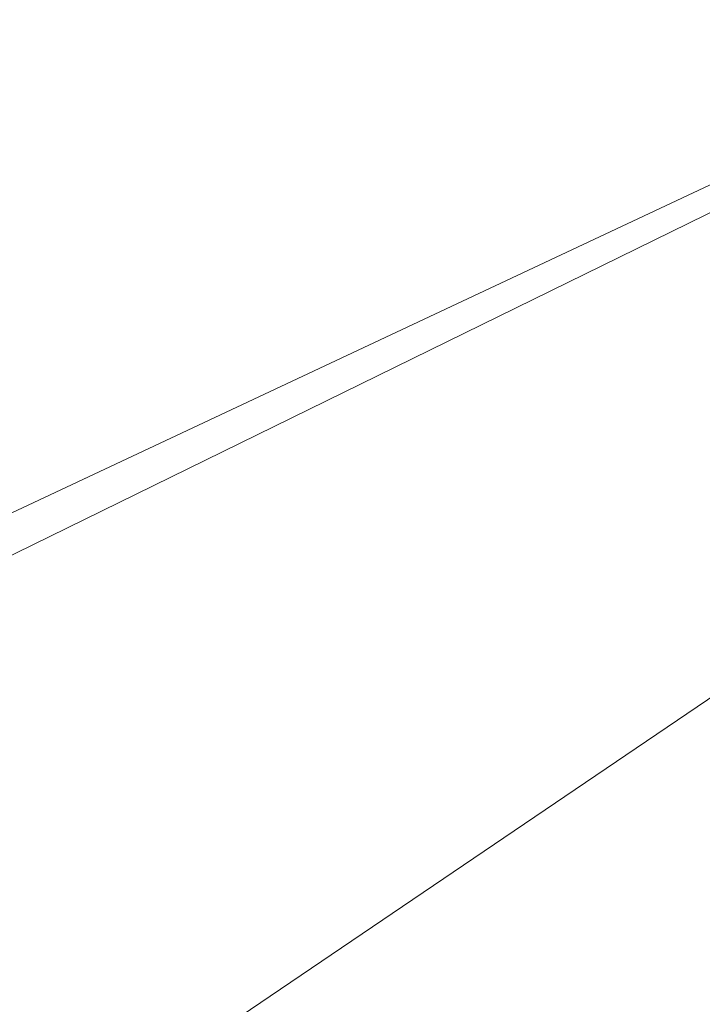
# Model space of a CAD drawing. Header units: metres. Extents: x 45249 to 48959, y 371564 to 373092.
# Tile 17 of 31: x 45375 to 45425, y 372101 to 372173. Entities that reach past the tile are written whole.
import ezdxf

# ---------------------------------------------------------------- set-up
doc = ezdxf.new("R2010")
doc.units = ezdxf.units.M
doc.header["$MEASUREMENT"] = 0
doc.layers.add('B-WE-KL-DATA_KPN', color=254, linetype='KL-TELECOM-ALGEMEEN-N', lineweight=15)
doc.layers.add('B-WE-KL-WATER-G', color=254, linetype='KL-WATER-N', lineweight=15)
doc.linetypes.add('KL-TELECOM-ALGEMEEN-N', pattern='A,7,-1,[101,NLCS.SHX,S=0.5,R=0,X=0,Y=0],-1', length=9)
doc.linetypes.add('KL-WATER-N', pattern='A,7,-0.5,[168,NLCS.SHX,S=0.75,R=0,X=0.75,Y=0],-2', length=9.5)

msp = doc.modelspace()

# ---------------------------------------------------------------- linework, layer by layer
at = {"layer": 'B-WE-KL-DATA_KPN', "color": 3, "lineweight": 0}
for points in [[(45451.107, 372172.964), (45308.393, 372105.964), (45308.179, 372105.964)], [(45451.107, 372172.964), (45308.393, 372105.964), (45308.179, 372105.964)], [(45451.607, 372171.679), (45363.25, 372128.393), (45354.607, 372124.536)], [(45451.607, 372171.679), (45363.25, 372128.393), (45354.607, 372124.536)]]:
    msp.add_lwpolyline(points, dxfattribs=at)
at = {"layer": 'B-WE-KL-WATER-G', "color": 5, "lineweight": 0}
msp.add_lwpolyline([(45463.536, 372163.25), (45462.25, 372162.75), (45460.536, 372161.893), (45454.821, 372159.036), (45454.679, 372158.893), (45441.25, 372134.036), (45440.75, 372133.821), (45438.607, 372132.321), (45377.679, 372091.036)], dxfattribs=at)
msp.add_lwpolyline([(45463.536, 372163.25), (45462.25, 372162.75), (45460.536, 372161.893), (45454.821, 372159.036), (45454.679, 372158.893), (45441.25, 372134.036), (45440.75, 372133.821), (45438.607, 372132.321), (45377.679, 372091.036)], dxfattribs=at)

doc.saveas('drawing.dxf')
